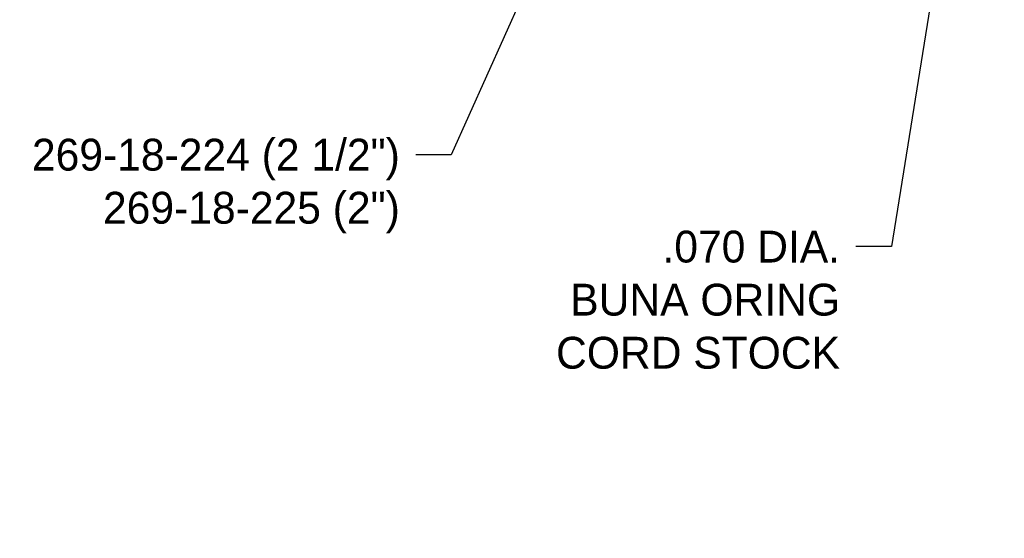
# Model space of a CAD drawing. Header units: inches. Extents: x 0.1 to 43.9, y 0.1 to 33.9.
# Tile 8 of 27: x 10.4 to 15.9, y 18.9 to 21.9. Entities that reach past the tile are written whole.
import ezdxf
from ezdxf import colors
from ezdxf.entities.mleader import LeaderData, LeaderLine
from ezdxf.math import Vec2, Vec3

# ---------------------------------------------------------------- set-up
doc = ezdxf.new("R2010")
doc.units = ezdxf.units.IN
doc.header["$MEASUREMENT"] = 0

msp = doc.modelspace()

# ---------------------------------------------------------------- leaders
ml = msp.add_multileader_mtext('Standard')
ml.set_content('269-18-224 (2 1/2")\\P269-18-225 (2")', color=256)
ml.set_leader_properties()
ml.build(insert=Vec2(0, 0))
ml.multileader.update_dxf_attribs({"dogleg_length": 0.2, "arrow_head_size": 0.4})
ctx = ml.context
ctx.base_point, ctx.char_height, ctx.arrow_head_size, ctx.landing_gap_size, ctx.plane_origin = Vec3(9.3662, 21.1076), 0.18, 0.4, 0.09, Vec3(14.5365, 24.9678)
ctx.text_align_type = 2
notes = []
notes.append((ctx, [(0, (1, 1, 0), (12.8062, 21.1076), (-1, 0), 0.2, [(0, [(14.5365, 24.9678)], 0, [])])]))
ctx.mtext.insert, ctx.mtext.alignment, ctx.mtext.flow_direction = Vec3(12.5162, 21.1976), 3, 5
ml = msp.add_multileader_mtext('Standard')
ml.set_content('.070 DIA.\\PBUNA ORING\\PCORD STOCK', color=256)
ml.set_leader_properties()
ml.build(insert=Vec2(0, 0))
ml.multileader.update_dxf_attribs({"dogleg_length": 0.2, "arrow_head_size": 0.4})
ctx = ml.context
ctx.base_point, ctx.char_height, ctx.arrow_head_size, ctx.landing_gap_size, ctx.plane_origin = Vec3(13.1734, 20.5879), 0.18, 0.4, 0.09, Vec3(15.93, 24.5568)
ctx.text_align_type = 2
notes.append((ctx, [(0, (1, 1, 0), (15.2934, 20.5879), (-1, 0), 0.2, [(0, [(15.93, 24.5568)], 0, [])])]))
ctx.mtext.insert, ctx.mtext.alignment, ctx.mtext.flow_direction = Vec3(15.0034, 20.6779), 3, 5
for ctx, leaders in notes:
    for number, flags, end, landing, length, lines in leaders:
        leader = LeaderData()
        leader.index, (leader.has_last_leader_line, leader.has_dogleg_vector, leader.attachment_direction) = number, flags
        leader.last_leader_point, leader.dogleg_vector, leader.dogleg_length = Vec3(end), Vec3(landing), length
        for number, points, colour, breaks in lines:
            line = LeaderLine()
            line.index, line.vertices, line.color, line.breaks = number, Vec3.list(points), colors.encode_raw_color(colour), breaks
            leader.lines.append(line)
        ctx.leaders.append(leader)

doc.saveas('drawing.dxf')
